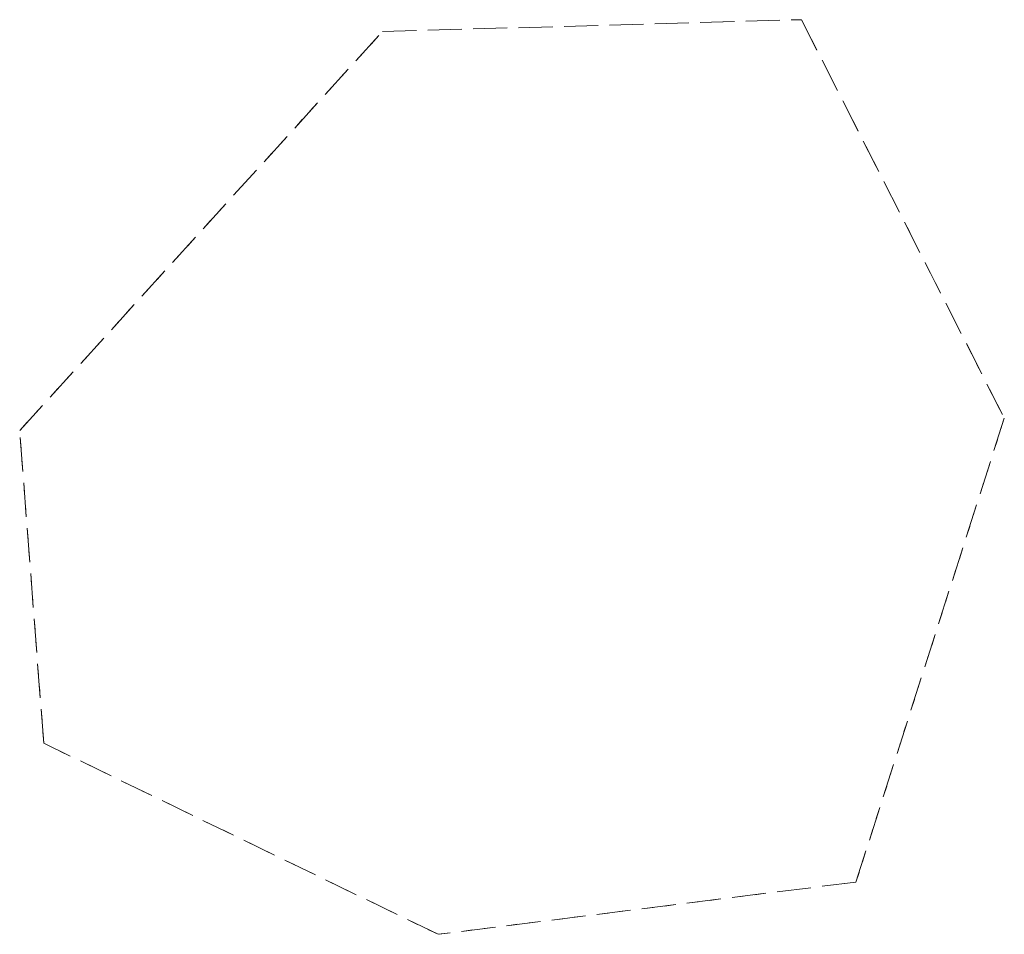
# Model space of a CAD drawing. Header units: metres. Extents: x 5590113 to 5596324, y 5910954 to 5916249.
# Tile 30 of 256: x 5591728 to 5591771, y 5913648 to 5913688. Entities that reach past the tile are written whole.
import ezdxf

# ---------------------------------------------------------------- set-up
doc = ezdxf.new("R2010")
doc.units = ezdxf.units.M
doc.linetypes.add('egkk-500', pattern=[2, 1.5, -0.5])
doc.linetypes.add('egug-500', pattern=[1, 0.5, -0.5])

msp = doc.modelspace()

# ---------------------------------------------------------------- linework, layer by layer
at = {"layer": '217-kontur klasyfikacyjny', "color": 92, "linetype": 'egkk-500', "lineweight": 18, "flags": 128}
for points in [[(5591743.95, 5913687.8), (5591762.4, 5913688.32)], [(5591762.4, 5913688.32), (5591771.33, 5913670.78)], [(5591727.98, 5913670.23), (5591743.95, 5913687.8)], [(5591771.33, 5913670.78), (5591764.8, 5913650.36)], [(5591729.04, 5913656.47), (5591727.98, 5913670.23)], [(5591746.4, 5913648.06), (5591729.04, 5913656.47)], [(5591764.8, 5913650.36), (5591746.4, 5913648.06)]]:
    msp.add_lwpolyline(points, dxfattribs=at)
at = {"layer": '218-kontur użytku gruntowego', "color": 3, "linetype": 'egug-500', "lineweight": 18, "flags": 128}
for points in [[(5591743.95, 5913687.8), (5591762.4, 5913688.32)], [(5591762.4, 5913688.32), (5591771.33, 5913670.78)], [(5591727.98, 5913670.23), (5591743.95, 5913687.8)], [(5591771.33, 5913670.78), (5591764.8, 5913650.36)], [(5591729.04, 5913656.47), (5591727.98, 5913670.23)], [(5591746.4, 5913648.06), (5591729.04, 5913656.47)], [(5591764.8, 5913650.36), (5591746.4, 5913648.06)]]:
    msp.add_lwpolyline(points, dxfattribs=at)

doc.saveas('drawing.dxf')
